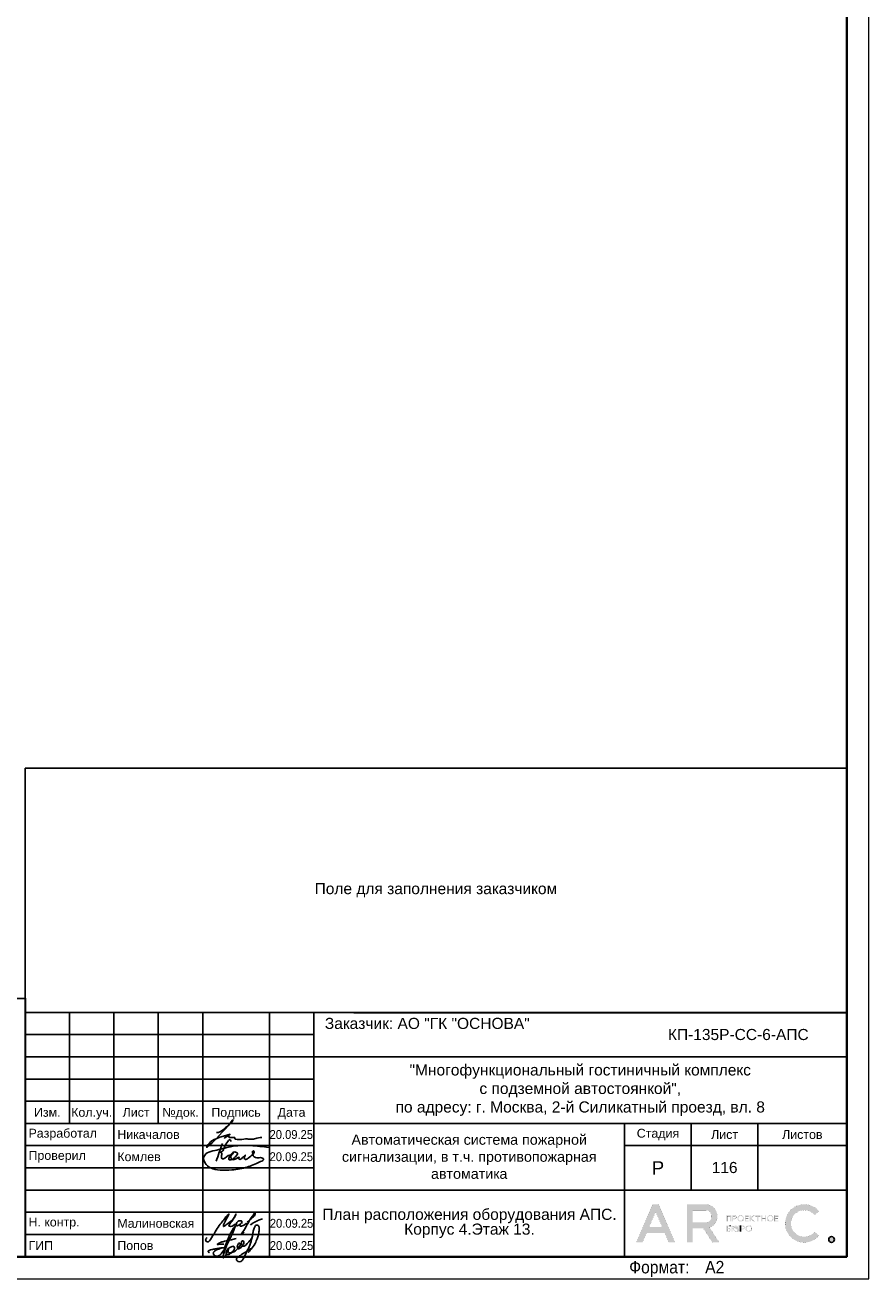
# Model space of a CAD drawing. Header units: millimetres. Extents: x -816133 to 919604, y 87941 to 147341.
# Tile 250 of 256: x 174067 to 193067, y 87941 to 116165. Entities that reach past the tile are written whole.
import ezdxf
from ezdxf.enums import TextEntityAlignment as Align

# ---------------------------------------------------------------- set-up
doc = ezdxf.new("R2010")
doc.units = ezdxf.units.MM
doc.layers.get('Defpoints').update_dxf_attribs({"color": 252})
for name, color, linetype, lineweight in [('DB CP Оформление', 7, 'Continuous', 25), ('Охрана входов', 252, 'Continuous', 30), ('Рамка', 7, 'Continuous', 18)]:
    doc.layers.add(name, color=color, linetype=linetype, lineweight=lineweight)
doc.layers.add('DB CP Подписи', color=7, linetype='Continuous', lineweight=25, true_color=0x0a45f5)
doc.layers.add('Автоматика', color=1, linetype='Continuous')
doc.layers.add('формат', color=250, linetype='Continuous')
doc.styles.add('Arial', font='arial.ttf', dxfattribs={"width": 0.9, "height": 699.9999999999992})
doc.styles.add('CP.Text', font='arial.ttf')
doc.styles.add('CP.Text дата', font='arial.ttf', dxfattribs={"width": 0.9})

# ---------------------------------------------------------------- blocks, each defined once
blk = doc.blocks.new('*U1162')
at = {"color": 0, "lineweight": 0}
blk.add_lwpolyline([(-841, 3.464264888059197e-14), (6.661338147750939e-14, 6.661338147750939e-14), (-1.377945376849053e-14, 594.0000000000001), (-841.0000000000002, 594.0000000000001)], close=True, dxfattribs=at)
at = {"lineweight": 40}
blk.add_lwpolyline([(-821, 5.000000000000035), (-4.999999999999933, 5.000000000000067), (-5.000000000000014, 589.0000000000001), (-821.0000000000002, 589.0000000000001)], close=True, dxfattribs=at)
at = {"style": 'Arial', "width": 0.9}
blk.add_text('Формат:', height=2.8, dxfattribs=at).set_placement((-53.97311837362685, 1.250000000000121))
at = {"style": 'Arial', "width": 0.9, "flags": 8}
blk.add_attdef('FORMAT', (-36.87188609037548, 1.257088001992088), '', height=2.8, dxfattribs=at)
blk = doc.blocks.new('Попов')
at = {"layer": 'DB CP Подписи', "color": 160, "true_color": 0x0a45f5}
for points in [[(7.394956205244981, 7.032094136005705), (4.284556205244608, 0.8400941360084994), (3.982156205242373, 0.4944941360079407), (3.665356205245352, 0.2583778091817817), (3.190156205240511, 0.09837780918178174), (2.801356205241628, 0.2064941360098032), (2.509696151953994, 0.451294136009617), (2.383756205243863, 0.7680941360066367), (2.429696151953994, 0.9984941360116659), (2.62855620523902, 1.243294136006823), (3.319756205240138, 1.603294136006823), (3.895756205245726, 1.848094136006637), (4.370956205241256, 1.992094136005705), (4.918156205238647, 1.992094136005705)], [(5.979696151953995, 4.069175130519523), (4.859696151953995, -0.1216221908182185), (5.311356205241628, 0.624094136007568), (5.311356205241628, 0.8688941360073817), (5.624396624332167, 1.697142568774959), (6.247356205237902, 2.150494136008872), (6.650556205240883, 2.323294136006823), (6.909756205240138, 2.323294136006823), (7.125756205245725, 2.150494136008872), (7.125756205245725, 1.747294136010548), (6.82335620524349, 1.243294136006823), (6.333756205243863, 0.7968941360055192), (5.714556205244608, 0.5088941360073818), (5.412156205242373, 0.5952941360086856), (5.49855620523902, 1.286494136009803), (5.817585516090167, 1.879286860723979), (5.714556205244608, 1.286494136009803), (5.829756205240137, 0.9552941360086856), (6.146556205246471, 0.8832941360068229), (6.794556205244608, 1.012894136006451), (7.528956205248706, 1.459294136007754), (8.119356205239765, 2.064094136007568), (8.407356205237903, 2.510494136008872), (8.407356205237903, 2.899294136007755), (8.320956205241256, 3.028894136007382), (8.090556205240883, 2.956894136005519), (7.816956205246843, 2.366494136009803), (7.816956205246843, 1.963294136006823), (7.989756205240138, 1.776094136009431), (8.364156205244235, 1.891294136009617), (8.82495620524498, 2.323294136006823), (9.055356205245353, 2.697694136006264), (9.271356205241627, 3.302494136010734), (9.012156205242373, 3.561694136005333), (8.882556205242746, 3.561694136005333), (8.709696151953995, 3.3600941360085), (8.709696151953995, 2.978377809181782), (9.039696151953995, 2.408377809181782), (10.349696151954, 3.378377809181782), (11.11969615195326, 4.410259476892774), (11.27818451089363, 5.133235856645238), (11.35539592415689, 5.654323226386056), (11.38831620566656, 5.819447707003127), (11.35539592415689, 5.654323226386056)], [(7.394956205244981, 7.032094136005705), (6.962956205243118, 6.427294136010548), (4.918156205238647, 1.992094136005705)], [(8.094156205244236, 0.03369413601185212), (8.828556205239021, 0.5520941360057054), (9.980556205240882, 1.272094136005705), (10.85895620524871, 1.761694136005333), (10.41255620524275, 1.084894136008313), (11.57895620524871, 2.611294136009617), (12.16935620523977, 3.84969413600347), (12.471756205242, 4.713694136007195), (12.629696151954, 5.419294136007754), (12.689696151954, 6.2400941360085), (12.54375620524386, 6.945694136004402), (12.34215620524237, 7.075294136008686), (12.03975620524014, 7.075294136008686), (11.64969615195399, 6.6000941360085), (11.379696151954, 5.779294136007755), (11.21895620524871, 4.728094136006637), (10.72935620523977, 3.014494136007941), (9.418956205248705, 0.0336941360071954)], [(3.521356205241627, 2.971294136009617), (3.294445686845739, 2.859738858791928), (4.789696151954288, 2.859738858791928)], [(3.521356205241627, 2.971294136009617), (4.126156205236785, 3.244894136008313), (4.932556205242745, 3.475294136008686), (6.444556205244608, 3.835294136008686), (7.495756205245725, 4.080094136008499)], [(1.534156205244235, 0.8688941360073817), (1.303756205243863, 1.041694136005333), (1.217356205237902, 1.214494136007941), (1.447756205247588, 1.416094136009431), (2.038156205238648, 1.603294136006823), (2.815756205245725, 1.761694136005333), (3.506956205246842, 1.876894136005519), (4.357209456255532, 1.989153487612), (4.918156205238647, 1.992094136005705)]]:
    blk.add_spline(points, degree=3, dxfattribs=at)
at = {"layer": 'DB CP Подписи'}
blk.add_spline([(8.094156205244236, 0.03369413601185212), (7.791756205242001, -0.2544480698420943), (7.618956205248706, -0.4847058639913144), (7.618956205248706, -0.8015058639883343), (7.950156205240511, -1.060705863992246), (8.569356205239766, -1.060705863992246), (8.943756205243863, -0.7583058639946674), (9.116556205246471, -0.4991058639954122), (9.418956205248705, 0.0336941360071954)], degree=3, dxfattribs=at)
blk = doc.blocks.new('A$Cf51998ab')
at = {"layer": 'DB CP Подписи'}
for points in [[(2.024743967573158, 7.175397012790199), (0.02474396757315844, 3.175397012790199), (2.524743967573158, 0.1753970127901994), (9.524743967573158, 6.675397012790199), (17.02474396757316, 19.1753970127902), (23.52474396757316, 28.6753970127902), (29.02474396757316, 35.6753970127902), (35.52474396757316, 43.6753970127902), (36.52474396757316, 44.6753970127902), (30.02474396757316, 30.6753970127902), (28.52474396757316, 26.1753970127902), (28.52474396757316, 25.1753970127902), (31.52474396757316, 26.6753970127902), (36.02474396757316, 30.1753970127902), (43.52474396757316, 36.1753970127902), (45.52474396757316, 39.1753970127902), (47.52474396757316, 42.6753970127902), (47.52474396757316, 43.1753970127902), (48.02474396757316, 44.1753970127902), (40.52474396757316, 31.1753970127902), (37.52474396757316, 25.6753970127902), (40.52474396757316, 25.1753970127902), (47.02474396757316, 28.6753970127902), (47.52474396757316, 29.1753970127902)], [(66.52474396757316, 31.6753970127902), (75.02474396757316, 39.1753970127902), (79.02474396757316, 43.6753970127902), (79.52474396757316, 46.6753970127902), (75.02474396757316, 41.6753970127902), (69.02474396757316, 32.6753970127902), (61.02474396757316, 18.6753970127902), (57.02474396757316, 11.6753970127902), (61.52474396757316, 15.6753970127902)], [(57.52474396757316, 34.1753970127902), (54.52474396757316, 34.1753970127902), (50.02474396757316, 31.1753970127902), (49.52474396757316, 26.1753970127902), (54.02474396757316, 27.6753970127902), (56.02474396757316, 29.1753970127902), (58.02474396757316, 33.1753970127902), (57.52474396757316, 34.1753970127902)], [(59.02474396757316, 30.6753970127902), (55.49455854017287, 28.71229258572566), (55.52474396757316, 25.6753970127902), (57.52474396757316, 25.6753970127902), (62.02474396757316, 27.6753970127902), (65.02474396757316, 29.6753970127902), (65.52474396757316, 30.1753970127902)], [(71.80259313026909, 27.23596012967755), (75.18207571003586, 30.02247973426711), (81.43411698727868, 33.40007838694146), (87.77064376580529, 36.27103771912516), (91.06563812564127, 37.45319772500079)]]:
    blk.add_spline(points, degree=3, dxfattribs=at)
blk = doc.blocks.new('Лого')
at = {"layer": 'DB CP Оформление'}
h = blk.add_hatch(color=0, dxfattribs=at)
edge = h.paths.add_edge_path()
edge.add_line((-3.149615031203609, 491.8564630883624), (-2.145539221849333, 491.0307320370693))
edge.add_arc((-5.466713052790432, 493.7619962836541), 4.300000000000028, 39.43316774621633, 320.5668322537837, ccw=False)
edge.add_line((-2.145539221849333, 496.4932605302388), (-3.149615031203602, 495.6675294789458))
edge.add_arc((-5.466713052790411, 493.7619962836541), 3.000000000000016, 39.43316774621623, 320.5668322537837)
edge = h.paths.add_edge_path()
edge.add_arc((0.7039796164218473, 490.1453402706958), 0.65, 0, 360)
h.paths.add_polyline_path([(-38.91856638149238, 496.3972109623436), (-37.43639440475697, 492.9290438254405), (-40.40073835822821, 492.9290438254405)], flags=16)
edge = h.paths.add_edge_path(flags=16)
edge.add_line((-30.56831019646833, 493.9825875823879), (-27.63778042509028, 493.9825875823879))
edge.add_arc((-27.63778042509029, 495.2825875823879), 1.299999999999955, 270.0000000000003, 360.0000000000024)
edge.add_line((-26.33778042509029, 495.2825875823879), (-26.33778042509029, 495.4512324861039))
edge.add_arc((-27.63778042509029, 495.4512324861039), 1.300000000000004, 359.9999999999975, 449.9999999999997)
edge.add_line((-27.63778042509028, 496.7512324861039), (-30.56831019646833, 496.7512324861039))
edge.add_line((-30.56831019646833, 496.7512324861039), (-30.56831019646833, 493.9825875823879))
h.paths.add_polyline_path([(-35.9689509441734, 489.4953402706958), (-36.88082038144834, 491.6290438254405), (-40.956312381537, 491.6290438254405), (-41.8681818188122, 489.4953402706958), (-43.28192242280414, 489.4953402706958), (-39.6254366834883, 498.0512324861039), (-38.21169607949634, 498.0512324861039), (-34.55521034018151, 489.4953402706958)])
edge = h.paths.add_edge_path()
edge.add_line((-30.56831019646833, 489.4953402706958), (-31.86831019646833, 489.4953402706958))
edge.add_line((-31.86831019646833, 489.4953402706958), (-31.86831019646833, 498.0512324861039))
edge.add_line((-31.86831019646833, 498.0512324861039), (-27.63778042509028, 498.0512324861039))
edge.add_arc((-27.63778042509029, 495.4512324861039), 2.600000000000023, 0, 89.99999999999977, ccw=False)
edge.add_line((-25.03778042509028, 495.4512324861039), (-25.03778042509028, 495.2825875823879))
edge.add_arc((-27.63778042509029, 495.2825875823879), 2.600000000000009, -70.23716168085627, 0, ccw=False)
edge.add_line((-26.75864866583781, 492.8357268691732), (-24.6131234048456, 489.4953402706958))
edge.add_line((-24.6131234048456, 489.4953402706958), (-26.15818166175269, 489.4953402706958))
edge.add_line((-26.15818166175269, 489.4953402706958), (-28.20534579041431, 492.6825875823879))
edge.add_line((-28.20534579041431, 492.6825875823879), (-30.56831019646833, 492.6825875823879))
edge.add_line((-30.56831019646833, 492.6825875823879), (-30.56831019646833, 489.4953402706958))
edge = h.paths.add_edge_path(flags=16)
edge.add_line((-21.27053753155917, 492.6928723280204), (-21.27053753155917, 492.5228723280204))
edge.add_arc((-20.82053753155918, 492.5228723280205), 0.4499999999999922, 180.0000000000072, 270.0000000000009)
edge.add_line((-20.82053753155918, 492.0728723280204), (-20.69150461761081, 492.0728723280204))
edge.add_arc((-20.6915046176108, 492.5228723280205), 0.4500000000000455, 269.9999999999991, 359.9999999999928)
edge.add_line((-20.24150461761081, 492.5228723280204), (-20.24150461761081, 492.6928723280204))
edge.add_arc((-20.69150461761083, 492.6928723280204), 0.4500000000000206, 0, 89.99999999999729)
edge.add_line((-20.69150461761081, 493.1428723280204), (-20.82053753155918, 493.1428723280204))
edge.add_arc((-20.82053753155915, 492.6928723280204), 0.4500000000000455, 90.00000000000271, 180)
edge = h.paths.add_edge_path(flags=17)
edge.add_line((-21.62964566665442, 491.9228723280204), (-21.62964566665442, 492.5328723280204))
edge.add_line((-21.62964566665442, 492.5328723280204), (-21.45053753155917, 492.5328723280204))
edge.add_line((-21.45053753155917, 492.5328723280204), (-21.45053753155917, 492.5228723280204))
edge.add_arc((-20.85053753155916, 492.5228723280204), 0.6000000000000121, 180, 269.999999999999)
edge.add_line((-20.85053753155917, 491.9228723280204), (-20.66150461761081, 491.9228723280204))
edge.add_arc((-20.66150461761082, 492.5228723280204), 0.6000000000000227, 270.000000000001, 360)
edge.add_line((-20.06150461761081, 492.5228723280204), (-20.06150461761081, 492.6928723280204))
edge.add_arc((-20.66150461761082, 492.6928723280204), 0.6000000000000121, 0, 89.99999999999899)
edge.add_line((-20.66150461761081, 493.2928723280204), (-20.85053753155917, 493.2928723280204))
edge.add_arc((-20.85053753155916, 492.6928723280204), 0.6000000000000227, 90.00000000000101, 180)
edge.add_line((-21.45053753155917, 492.6928723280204), (-21.45053753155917, 492.6828723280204))
edge.add_line((-21.45053753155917, 492.6828723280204), (-21.62964566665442, 492.6828723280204))
edge.add_line((-21.62964566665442, 492.6828723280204), (-21.62964566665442, 493.2928723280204))
edge.add_line((-21.62964566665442, 493.2928723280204), (-21.80964566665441, 493.2928723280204))
edge.add_line((-21.80964566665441, 493.2928723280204), (-21.80964566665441, 491.9228723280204))
edge.add_line((-21.80964566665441, 491.9228723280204), (-21.62964566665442, 491.9228723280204))
edge = h.paths.add_edge_path(flags=16)
edge.add_line((-18.44160413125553, 492.6928723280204), (-18.44160413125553, 492.5228723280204))
edge.add_arc((-17.99160413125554, 492.5228723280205), 0.4499999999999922, 180.0000000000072, 270.0000000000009)
edge.add_line((-17.99160413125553, 492.0728723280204), (-17.86257121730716, 492.0728723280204))
edge.add_arc((-17.86257121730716, 492.5228723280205), 0.4500000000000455, 269.9999999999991, 359.9999999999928)
edge.add_line((-17.41257121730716, 492.5228723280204), (-17.41257121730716, 492.6928723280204))
edge.add_arc((-17.86257121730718, 492.6928723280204), 0.4500000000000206, 0, 89.99999999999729)
edge.add_line((-17.86257121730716, 493.1428723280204), (-17.99160413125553, 493.1428723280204))
edge.add_arc((-17.99160413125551, 492.6928723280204), 0.4500000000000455, 90.00000000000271, 180)
edge = h.paths.add_edge_path()
edge.add_line((-18.62160413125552, 492.6928723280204), (-18.62160413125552, 492.5228723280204))
edge.add_arc((-18.02160413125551, 492.5228723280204), 0.6000000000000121, 180, 269.999999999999)
edge.add_line((-18.02160413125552, 491.9228723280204), (-17.83257121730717, 491.9228723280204))
edge.add_arc((-17.83257121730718, 492.5228723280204), 0.6000000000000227, 270.000000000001, 360)
edge.add_line((-17.23257121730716, 492.5228723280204), (-17.23257121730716, 492.6928723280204))
edge.add_arc((-17.83257121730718, 492.6928723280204), 0.6000000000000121, 0, 89.99999999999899)
edge.add_line((-17.83257121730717, 493.2928723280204), (-18.02160413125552, 493.2928723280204))
edge.add_arc((-18.02160413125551, 492.6928723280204), 0.6000000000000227, 90.00000000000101, 180)
edge = h.paths.add_edge_path(flags=16)
edge.add_line((-13.61226025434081, 494.9777851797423), (-13.61226025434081, 494.8077851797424))
edge.add_arc((-13.16226025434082, 494.8077851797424), 0.4499999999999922, 180.0000000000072, 270.0000000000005)
edge.add_line((-13.16226025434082, 494.3577851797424), (-13.03322734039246, 494.3577851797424))
edge.add_arc((-13.03322734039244, 494.8077851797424), 0.4500000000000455, 269.9999999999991, 359.9999999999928)
edge.add_line((-12.58322734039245, 494.8077851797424), (-12.58322734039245, 494.9777851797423))
edge.add_arc((-13.03322734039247, 494.9777851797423), 0.4500000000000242, 0, 89.99999999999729)
edge.add_line((-13.03322734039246, 495.4277851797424), (-13.16226025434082, 495.4277851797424))
edge.add_arc((-13.16226025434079, 494.9777851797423), 0.4500000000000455, 90.00000000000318, 180)
edge = h.paths.add_edge_path()
edge.add_line((-13.79226025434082, 494.9777851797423), (-13.79226025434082, 494.8077851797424))
edge.add_arc((-13.19226025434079, 494.8077851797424), 0.6000000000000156, 180, 269.9999999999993)
edge.add_line((-13.19226025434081, 494.2077851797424), (-13.00322734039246, 494.2077851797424))
edge.add_arc((-13.00322734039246, 494.8077851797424), 0.6000000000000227, 270.000000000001, 360)
edge.add_line((-12.40322734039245, 494.8077851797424), (-12.40322734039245, 494.9777851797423))
edge.add_arc((-13.00322734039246, 494.9777851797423), 0.6000000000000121, 0, 89.99999999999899)
edge.add_line((-13.00322734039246, 495.5777851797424), (-13.19226025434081, 495.5777851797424))
edge.add_arc((-13.19226025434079, 494.9777851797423), 0.6000000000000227, 90.00000000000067, 180)
edge = h.paths.add_edge_path(flags=16)
edge.add_line((-20.28705089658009, 494.9777851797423), (-20.28705089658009, 494.8077851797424))
edge.add_arc((-19.8370508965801, 494.8077851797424), 0.4499999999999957, 180.0000000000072, 270.0000000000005)
edge.add_line((-19.83705089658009, 494.3577851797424), (-19.70801798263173, 494.3577851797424))
edge.add_arc((-19.70801798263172, 494.8077851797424), 0.4500000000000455, 269.9999999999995, 359.9999999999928)
edge.add_line((-19.25801798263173, 494.8077851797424), (-19.25801798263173, 494.9777851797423))
edge.add_arc((-19.70801798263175, 494.9777851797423), 0.4500000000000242, 0, 89.99999999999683)
edge.add_line((-19.70801798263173, 495.4277851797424), (-19.83705089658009, 495.4277851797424))
edge.add_arc((-19.83705089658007, 494.9777851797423), 0.4500000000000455, 90.00000000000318, 180)
edge = h.paths.add_edge_path()
edge.add_line((-20.46705089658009, 494.9777851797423), (-20.46705089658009, 494.8077851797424))
edge.add_arc((-19.86705089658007, 494.8077851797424), 0.6000000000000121, 180, 269.999999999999)
edge.add_line((-19.86705089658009, 494.2077851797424), (-19.67801798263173, 494.2077851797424))
edge.add_arc((-19.67801798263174, 494.8077851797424), 0.6000000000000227, 270.000000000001, 360)
edge.add_line((-19.07801798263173, 494.8077851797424), (-19.07801798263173, 494.9777851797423))
edge.add_arc((-19.67801798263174, 494.9777851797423), 0.6000000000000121, 0, 89.99999999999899)
edge.add_line((-19.67801798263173, 495.5777851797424), (-19.86705089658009, 495.5777851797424))
edge.add_arc((-19.86705089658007, 494.9777851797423), 0.6000000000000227, 90.00000000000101, 180)
edge = h.paths.add_edge_path(flags=16)
edge.add_arc((-19.22667760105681, 492.7878723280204), 0.1800000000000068, 270.0000000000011, 360)
edge.add_line((-19.04667760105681, 492.7878723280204), (-19.0466776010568, 492.9328723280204))
edge.add_arc((-19.22667760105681, 492.9328723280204), 0.1800000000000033, 0, 89.99999999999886)
edge.add_line((-19.2266776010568, 493.1128723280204), (-19.63443714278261, 493.1128723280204))
edge.add_line((-19.63443714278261, 493.1128723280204), (-19.6344371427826, 492.6078723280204))
edge.add_line((-19.6344371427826, 492.6078723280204), (-19.22667760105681, 492.6078723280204))
edge = h.paths.add_edge_path()
edge.add_line((-19.63443714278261, 491.9228723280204), (-19.81443714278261, 491.9228723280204))
edge.add_line((-19.81443714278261, 491.9228723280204), (-19.81443714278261, 493.2928723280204))
edge.add_line((-19.81443714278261, 493.2928723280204), (-19.2266776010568, 493.2928723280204))
edge.add_arc((-19.2266776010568, 492.9328723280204), 0.3600000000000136, 0, 89.99999999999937, ccw=False)
edge.add_line((-18.8666776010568, 492.9328723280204), (-18.86667760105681, 492.7878723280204))
edge.add_arc((-19.22667760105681, 492.7878723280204), 0.3600000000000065, -89.99999999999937, 0, ccw=False)
edge.add_line((-19.22667760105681, 492.4278723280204), (-19.63443714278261, 492.4278723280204))
edge.add_line((-19.63443714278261, 492.4278723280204), (-19.63443714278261, 491.9228723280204))
edge = h.paths.add_edge_path(flags=16)
edge.add_line((-22.41432519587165, 492.0728723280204), (-22.81592550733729, 492.0728723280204))
edge.add_line((-22.81592550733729, 492.0728723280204), (-22.81592550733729, 492.5700955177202))
edge.add_line((-22.81592550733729, 492.5700955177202), (-22.41432519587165, 492.5700955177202))
edge.add_arc((-22.41432519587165, 492.3900955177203), 0.17999999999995, -1.807620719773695e-11, 89.99999999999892, ccw=False)
edge.add_line((-22.23432519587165, 492.3900955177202), (-22.23432519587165, 492.2528723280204))
edge.add_arc((-22.41432519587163, 492.2528723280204), 0.1799999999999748, -90.00000000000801, 0, ccw=False)
h.paths.add_polyline_path([(-16.95626591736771, 495.5777851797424), (-17.51223811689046, 494.9677851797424), (-17.55459530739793, 494.9677851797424), (-17.55459530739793, 495.5777851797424), (-17.73459530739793, 495.5777851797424), (-17.73459530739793, 494.2077851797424), (-17.55459530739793, 494.2077851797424), (-17.55459530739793, 494.8177851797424), (-17.47826675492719, 494.8177851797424), (-16.92229455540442, 494.2077851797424), (-16.67874821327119, 494.2077851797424), (-17.32006333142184, 494.9114214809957), (-16.71271957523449, 495.5777851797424)])
edge = h.paths.add_edge_path()
edge.add_line((-22.10894538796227, 493.1128723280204), (-22.8159255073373, 493.1128723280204))
edge.add_line((-22.8159255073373, 493.1128723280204), (-22.81592550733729, 492.7200955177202))
edge.add_line((-22.81592550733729, 492.7200955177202), (-22.41432519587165, 492.7200955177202))
edge.add_arc((-22.41432519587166, 492.3600955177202), 0.3600000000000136, 0, 89.99999999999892, ccw=False)
edge.add_line((-22.05432519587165, 492.3600955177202), (-22.05432519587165, 492.2828723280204))
edge.add_arc((-22.41432519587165, 492.2828723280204), 0.3600000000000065, -89.99999999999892, 0, ccw=False)
edge.add_line((-22.41432519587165, 491.9228723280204), (-23.01592550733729, 491.9228723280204))
edge.add_line((-23.01592550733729, 491.9228723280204), (-23.01592550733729, 493.2928723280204))
edge.add_line((-23.01592550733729, 493.2928723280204), (-22.10894538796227, 493.2928723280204))
edge.add_line((-22.10894538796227, 493.2928723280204), (-22.10894538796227, 493.1128723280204))
h.paths.add_polyline_path([(-15.99401623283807, 495.3977851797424), (-16.45775531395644, 495.3977851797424), (-16.45775531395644, 495.5777851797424), (-15.35027715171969, 495.5777851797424), (-15.35027715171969, 495.3977851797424), (-15.81401623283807, 495.3977851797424), (-15.81401623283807, 494.2077851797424), (-15.99401623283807, 494.2077851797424)])
h.paths.add_polyline_path([(-14.219327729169, 494.9827851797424), (-14.219327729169, 495.5777851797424), (-14.039327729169, 495.5777851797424), (-14.039327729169, 494.2077851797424), (-14.219327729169, 494.2077851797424), (-14.219327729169, 494.8027851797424), (-14.92320967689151, 494.8027851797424), (-14.92320967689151, 494.2077851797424), (-15.10320967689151, 494.2077851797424), (-15.10320967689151, 495.5777851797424), (-14.92320967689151, 495.5777851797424), (-14.92320967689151, 494.9827851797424)])
h.paths.add_polyline_path([(-11.97615986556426, 494.8027851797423), (-11.97615986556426, 494.3877851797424), (-11.30687213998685, 494.3877851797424), (-11.30687213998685, 494.2077851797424), (-12.15615986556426, 494.2077851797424), (-12.15615986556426, 495.5777851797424), (-11.30687213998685, 495.5777851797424), (-11.30687213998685, 495.3977851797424), (-11.97615986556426, 495.3977851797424), (-11.97615986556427, 494.9827851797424), (-11.34484040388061, 494.9827851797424), (-11.34484040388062, 494.8027851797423)])
edge = h.paths.add_edge_path(flags=16)
edge.add_arc((-21.07411837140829, 495.0727851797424), 0.1800000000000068, 270.0000000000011, 360)
edge.add_line((-20.89411837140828, 495.0727851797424), (-20.89411837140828, 495.2177851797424))
edge.add_arc((-21.07411837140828, 495.2177851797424), 0.1800000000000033, 0, 89.99999999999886)
edge.add_line((-21.07411837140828, 495.3977851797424), (-21.48187791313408, 495.3977851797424))
edge.add_line((-21.48187791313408, 495.3977851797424), (-21.48187791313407, 494.8927851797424))
edge.add_line((-21.48187791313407, 494.8927851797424), (-21.07411837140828, 494.8927851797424))
h.paths.add_polyline_path([(-22.81592550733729, 494.2077851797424), (-23.01592550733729, 494.2077851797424), (-23.01592550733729, 495.5777851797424), (-21.90894538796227, 495.5777851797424), (-21.90894538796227, 494.2077851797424), (-22.10894538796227, 494.2077851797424), (-22.10894538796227, 495.3977851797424), (-22.81592550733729, 495.3977851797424)])
h.paths.add_polyline_path([(-18.65095050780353, 494.8027851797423), (-18.65095050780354, 494.3877851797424), (-17.98166278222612, 494.3877851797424), (-17.98166278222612, 494.2077851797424), (-18.83095050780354, 494.2077851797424), (-18.83095050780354, 495.5777851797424), (-17.98166278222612, 495.5777851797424), (-17.98166278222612, 495.3977851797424), (-18.65095050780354, 495.3977851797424), (-18.65095050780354, 494.9827851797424), (-18.01963104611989, 494.9827851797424), (-18.01963104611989, 494.8027851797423)])
edge = h.paths.add_edge_path()
edge.add_line((-21.48187791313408, 494.2077851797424), (-21.66187791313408, 494.2077851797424))
edge.add_line((-21.66187791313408, 494.2077851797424), (-21.66187791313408, 495.5777851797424))
edge.add_line((-21.66187791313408, 495.5777851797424), (-21.07411837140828, 495.5777851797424))
edge.add_arc((-21.07411837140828, 495.2177851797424), 0.3600000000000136, 0, 89.99999999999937, ccw=False)
edge.add_line((-20.71411837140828, 495.2177851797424), (-20.71411837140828, 495.0727851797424))
edge.add_arc((-21.07411837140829, 495.0727851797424), 0.3600000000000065, -89.99999999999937, 0, ccw=False)
edge.add_line((-21.07411837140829, 494.7127851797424), (-21.48187791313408, 494.7127851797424))
edge.add_line((-21.48187791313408, 494.7127851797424), (-21.48187791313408, 494.2077851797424))
edge = h.paths.add_edge_path()
edge.add_line((-19.81443714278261, 493.2928723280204), (-19.81443714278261, 491.9228723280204))
edge.add_line((-22.10894538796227, 493.2928723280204), (-22.10894538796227, 493.1128723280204))
at = {"layer": 'DB CP Оформление', "color": 0}
for p, q in [((-22.10894538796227, 493.2928723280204), (-22.10894538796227, 493.1128723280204)), ((-19.81443714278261, 493.2928723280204), (-19.81443714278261, 491.9228723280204))]:
    blk.add_line(p, q, dxfattribs=at)
at = {"layer": 'DB CP Оформление', "color": 0, "const_width": 0.01}
for points in [[(-35.9689509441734, 489.4953402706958), (-36.88082038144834, 491.6290438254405), (-40.956312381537, 491.6290438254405), (-41.8681818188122, 489.4953402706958), (-43.28192242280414, 489.4953402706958), (-39.6254366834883, 498.0512324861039), (-38.21169607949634, 498.0512324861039), (-34.55521034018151, 489.4953402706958)], [(-38.91856638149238, 496.3972109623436), (-37.43639440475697, 492.9290438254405), (-40.40073835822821, 492.9290438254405)], [(-22.81592550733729, 494.2077851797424), (-23.01592550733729, 494.2077851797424), (-23.01592550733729, 495.5777851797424), (-21.90894538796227, 495.5777851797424), (-21.90894538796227, 494.2077851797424), (-22.10894538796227, 494.2077851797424), (-22.10894538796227, 495.3977851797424), (-22.81592550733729, 495.3977851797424)], [(-18.65095050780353, 494.8027851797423), (-18.65095050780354, 494.3877851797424), (-17.98166278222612, 494.3877851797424), (-17.98166278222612, 494.2077851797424), (-18.83095050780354, 494.2077851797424), (-18.83095050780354, 495.5777851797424), (-17.98166278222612, 495.5777851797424), (-17.98166278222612, 495.3977851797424), (-18.65095050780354, 495.3977851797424), (-18.65095050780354, 494.9827851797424), (-18.01963104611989, 494.9827851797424), (-18.01963104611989, 494.8027851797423)], [(-16.95626591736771, 495.5777851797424), (-17.51223811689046, 494.9677851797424), (-17.55459530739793, 494.9677851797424), (-17.55459530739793, 495.5777851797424), (-17.73459530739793, 495.5777851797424), (-17.73459530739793, 494.2077851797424), (-17.55459530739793, 494.2077851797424), (-17.55459530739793, 494.8177851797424), (-17.47826675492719, 494.8177851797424), (-16.92229455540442, 494.2077851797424), (-16.67874821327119, 494.2077851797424), (-17.32006333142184, 494.9114214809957), (-16.71271957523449, 495.5777851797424)], [(-15.99401623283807, 495.3977851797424), (-16.45775531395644, 495.3977851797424), (-16.45775531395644, 495.5777851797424), (-15.35027715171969, 495.5777851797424), (-15.35027715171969, 495.3977851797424), (-15.81401623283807, 495.3977851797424), (-15.81401623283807, 494.2077851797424), (-15.99401623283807, 494.2077851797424)], [(-14.219327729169, 494.9827851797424), (-14.219327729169, 495.5777851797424), (-14.039327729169, 495.5777851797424), (-14.039327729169, 494.2077851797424), (-14.219327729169, 494.2077851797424), (-14.219327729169, 494.8027851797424), (-14.92320967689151, 494.8027851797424), (-14.92320967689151, 494.2077851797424), (-15.10320967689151, 494.2077851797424), (-15.10320967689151, 495.5777851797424), (-14.92320967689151, 495.5777851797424), (-14.92320967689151, 494.9827851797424)], [(-11.97615986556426, 494.8027851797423), (-11.97615986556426, 494.3877851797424), (-11.30687213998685, 494.3877851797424), (-11.30687213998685, 494.2077851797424), (-12.15615986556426, 494.2077851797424), (-12.15615986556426, 495.5777851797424), (-11.30687213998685, 495.5777851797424), (-11.30687213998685, 495.3977851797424), (-11.97615986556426, 495.3977851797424), (-11.97615986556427, 494.9827851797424), (-11.34484040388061, 494.9827851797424), (-11.34484040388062, 494.8027851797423)]]:
    blk.add_lwpolyline(points, close=True, dxfattribs=at)
for points in [[(-30.56831019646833, 489.4953402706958), (-31.86831019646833, 489.4953402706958), (-31.86831019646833, 498.0512324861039), (-27.63778042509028, 498.0512324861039, -0.414213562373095), (-25.03778042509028, 495.4512324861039), (-25.03778042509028, 495.2825875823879, -0.316436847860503), (-26.75864866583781, 492.8357268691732), (-24.6131234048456, 489.4953402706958), (-26.15818166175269, 489.4953402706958), (-28.20534579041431, 492.6825875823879), (-30.56831019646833, 492.6825875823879)], [(-30.56831019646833, 493.9825875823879), (-27.63778042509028, 493.9825875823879, 0.414213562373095), (-26.33778042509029, 495.2825875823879), (-26.33778042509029, 495.4512324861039, 0.414213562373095), (-27.63778042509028, 496.7512324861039), (-30.56831019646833, 496.7512324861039)], [(-3.149615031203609, 491.8564630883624), (-2.145539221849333, 491.0307320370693, -2.790346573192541), (-2.145539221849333, 496.4932605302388), (-3.149615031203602, 495.6675294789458, 2.790346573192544)], [(-21.48187791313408, 494.2077851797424), (-21.66187791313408, 494.2077851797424), (-21.66187791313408, 495.5777851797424), (-21.07411837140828, 495.5777851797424, -0.4142135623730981), (-20.71411837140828, 495.2177851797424), (-20.71411837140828, 495.0727851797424, -0.4142135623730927), (-21.07411837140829, 494.7127851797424), (-21.48187791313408, 494.7127851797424)], [(-21.07411837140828, 494.8927851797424, 0.4142135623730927), (-20.89411837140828, 495.0727851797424), (-20.89411837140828, 495.2177851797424, 0.4142135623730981), (-21.07411837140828, 495.3977851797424), (-21.48187791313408, 495.3977851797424), (-21.48187791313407, 494.8927851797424)], [(-20.46705089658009, 494.9777851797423), (-20.46705089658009, 494.8077851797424, 0.414213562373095), (-19.86705089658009, 494.2077851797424), (-19.67801798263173, 494.2077851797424, 0.414213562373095), (-19.07801798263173, 494.8077851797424), (-19.07801798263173, 494.9777851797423, 0.414213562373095), (-19.67801798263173, 495.5777851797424), (-19.86705089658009, 495.5777851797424, 0.414213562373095)], [(-20.28705089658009, 494.9777851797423), (-20.28705089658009, 494.8077851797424, 0.414213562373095), (-19.83705089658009, 494.3577851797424), (-19.70801798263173, 494.3577851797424, 0.414213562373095), (-19.25801798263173, 494.8077851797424), (-19.25801798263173, 494.9777851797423, 0.414213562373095), (-19.70801798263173, 495.4277851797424), (-19.83705089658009, 495.4277851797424, 0.414213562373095)], [(-13.79226025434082, 494.9777851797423), (-13.79226025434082, 494.8077851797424, 0.414213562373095), (-13.19226025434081, 494.2077851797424), (-13.00322734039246, 494.2077851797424, 0.414213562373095), (-12.40322734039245, 494.8077851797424), (-12.40322734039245, 494.9777851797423, 0.414213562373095), (-13.00322734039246, 495.5777851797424), (-13.19226025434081, 495.5777851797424, 0.414213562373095)], [(-13.61226025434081, 494.9777851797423), (-13.61226025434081, 494.8077851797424, 0.414213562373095), (-13.16226025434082, 494.3577851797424), (-13.03322734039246, 494.3577851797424, 0.414213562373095), (-12.58322734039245, 494.8077851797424), (-12.58322734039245, 494.9777851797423, 0.414213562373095), (-13.03322734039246, 495.4277851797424), (-13.16226025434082, 495.4277851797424, 0.414213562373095)], [(-22.10894538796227, 493.1128723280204), (-22.8159255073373, 493.1128723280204), (-22.81592550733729, 492.7200955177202), (-22.41432519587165, 492.7200955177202, -0.4142135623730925), (-22.05432519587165, 492.3600955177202), (-22.05432519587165, 492.2828723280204, -0.4142135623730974), (-22.41432519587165, 491.9228723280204), (-23.01592550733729, 491.9228723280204), (-23.01592550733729, 493.2928723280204), (-22.10894538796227, 493.2928723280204)], [(-22.41432519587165, 492.0728723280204), (-22.81592550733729, 492.0728723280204), (-22.81592550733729, 492.5700955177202), (-22.41432519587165, 492.5700955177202, -0.4142135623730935), (-22.23432519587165, 492.3900955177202), (-22.23432519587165, 492.2528723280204, -0.4142135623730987)], [(-21.62964566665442, 491.9228723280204), (-21.62964566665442, 492.5328723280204), (-21.45053753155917, 492.5328723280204), (-21.45053753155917, 492.5228723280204, 0.414213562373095), (-20.85053753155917, 491.9228723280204), (-20.66150461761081, 491.9228723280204, 0.414213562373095), (-20.06150461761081, 492.5228723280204), (-20.06150461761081, 492.6928723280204, 0.414213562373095), (-20.66150461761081, 493.2928723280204), (-20.85053753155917, 493.2928723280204, 0.414213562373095), (-21.45053753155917, 492.6928723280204), (-21.45053753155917, 492.6828723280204), (-21.62964566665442, 492.6828723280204), (-21.62964566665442, 493.2928723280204), (-21.80964566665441, 493.2928723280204), (-21.80964566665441, 491.9228723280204)], [(-21.27053753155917, 492.6928723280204), (-21.27053753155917, 492.5228723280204, 0.414213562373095), (-20.82053753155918, 492.0728723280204), (-20.69150461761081, 492.0728723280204, 0.414213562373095), (-20.24150461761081, 492.5228723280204), (-20.24150461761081, 492.6928723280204, 0.414213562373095), (-20.69150461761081, 493.1428723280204), (-20.82053753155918, 493.1428723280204, 0.414213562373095)], [(-19.63443714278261, 491.9228723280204), (-19.81443714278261, 491.9228723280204), (-19.81443714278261, 493.2928723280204), (-19.2266776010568, 493.2928723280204, -0.4142135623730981), (-18.8666776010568, 492.9328723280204), (-18.86667760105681, 492.7878723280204, -0.4142135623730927), (-19.22667760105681, 492.4278723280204), (-19.63443714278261, 492.4278723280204)], [(-19.22667760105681, 492.6078723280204, 0.4142135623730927), (-19.04667760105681, 492.7878723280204), (-19.0466776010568, 492.9328723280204, 0.4142135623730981), (-19.2266776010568, 493.1128723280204), (-19.63443714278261, 493.1128723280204), (-19.6344371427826, 492.6078723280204)], [(-18.62160413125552, 492.6928723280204), (-18.62160413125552, 492.5228723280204, 0.414213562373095), (-18.02160413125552, 491.9228723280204), (-17.83257121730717, 491.9228723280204, 0.414213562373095), (-17.23257121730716, 492.5228723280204), (-17.23257121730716, 492.6928723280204, 0.414213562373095), (-17.83257121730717, 493.2928723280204), (-18.02160413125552, 493.2928723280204, 0.414213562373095)], [(-18.44160413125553, 492.6928723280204), (-18.44160413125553, 492.5228723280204, 0.414213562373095), (-17.99160413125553, 492.0728723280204), (-17.86257121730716, 492.0728723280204, 0.414213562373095), (-17.41257121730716, 492.5228723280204), (-17.41257121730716, 492.6928723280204, 0.414213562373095), (-17.86257121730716, 493.1428723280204), (-17.99160413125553, 493.1428723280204, 0.414213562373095)]]:
    blk.add_lwpolyline(points, format="xyb", close=True, dxfattribs=at)
at = {"layer": 'DB CP Оформление', "color": 0}
blk.add_circle((0.7039796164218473, 490.1453402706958), 0.65, dxfattribs=at)
at = {"layer": 'Defpoints', "color": 0}
blk.add_lwpolyline([(-45.89650028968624, 501.2732863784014), (4.103499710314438, 501.2732863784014), (4.103499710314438, 486.2732863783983), (-45.89650028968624, 486.2732863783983)], close=True, dxfattribs=at)
blk = doc.blocks.new('A$C5BE547C8')
at = {"layer": 'DB CP Подписи', "color": 160, "true_color": 0x0a45f5}
for points in [[(-36.17550682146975, 134.4371501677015), (61.71678818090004, 412.4869762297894)], [(12.77064067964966, 273.4620631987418), (54.9465189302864, 284.4855278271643), (94.154754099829, 355.2698806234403), (190.2780455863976, 461.4464249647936), (197.8667517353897, 439.9583000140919)], [(553.6754189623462, 292.4671654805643), (541.1363445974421, 294.8536106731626), (543.5881781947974, 221.3447915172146), (618.3679039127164, 188.8783703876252), (688.8570107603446, 181.5274854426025), (702.341915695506, 169.2760206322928), (655.1448083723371, 128.8461685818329), (445.8771119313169, 43.72502877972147), (210.5232081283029, -1.356840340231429), (25.1820216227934, -2.336883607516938), (-119.9528827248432, 30.00445333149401), (-207.229957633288, 105.4676031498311), (-226.8427679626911, 202.491644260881), (-177.8107121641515, 263.2541753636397), (-54.24994114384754, 301.4757719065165), (189.9297362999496, 360.2782164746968), (498.8316938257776, 377.9189649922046), (787.0024744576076, 349.3846527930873)], [(12.77064067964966, 273.4620631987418), (53.68175455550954, 259.2054039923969), (47.35787273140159, 207.3811667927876), (60.00563637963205, 173.2529950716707), (97.94904722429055, 183.3650324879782)], [(97.94904722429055, 183.3650324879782), (177.0679458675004, 224.8184770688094), (161.8986921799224, 163.5096667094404), (207.1457470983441, 161.4226177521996), (266.314922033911, 204.5548820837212), (296.9437179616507, 255.3396693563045), (253.785020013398, 280.3842265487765), (197.7158576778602, 243.8061435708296), (177.076149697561, 224.897245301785)], [(240.4512582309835, 278.160545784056), (216.6761126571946, 242.9138925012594), (193.0570860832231, 200.9501308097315), (214.3763311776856, 163.8837520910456), (260.4151262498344, 165.1061032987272), (324.2741268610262, 195.7046833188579), (317.2758679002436, 178.2197674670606), (323.3993369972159, 165.9803596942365), (371.5122399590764, 186.0879841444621), (421.3747226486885, 228.0517155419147), (401.2547955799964, 186.9622102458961), (414.3764636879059, 162.4833644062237), (464.2389463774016, 183.4652452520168), (539.4700353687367, 247.2851138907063), (556.5207641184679, 274.5734312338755), (553.6754189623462, 292.4671654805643)]]:
    blk.add_spline(points, degree=3, dxfattribs=at)
blk = doc.blocks.new('Никачалов')
blk.add_lwpolyline([(-307.2528087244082, -10.52482762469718), (-266.7209943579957, -10.52482762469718), (-217.2917009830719, 12.19796214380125), (-151.053767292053, 56.65713122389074), (-104.5903002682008, 97.1639252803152), (-42.3079472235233, 148.5397506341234), (-2.762450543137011, 181.1417946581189), (25.90605847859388, 213.7455219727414), (43.7010164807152, 235.4819012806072), (55.56432182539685, 255.2404097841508), (61.49597449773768, 269.0720390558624), (48.64291482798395, 267.0958515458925), (20.96416013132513, 227.5771512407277), (-26.48906123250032, 171.2625404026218), (-43.29770154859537, 147.551656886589), (-106.566372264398, 73.45304175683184), (-171.8145516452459, 1.330614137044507), (-320.1058683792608, -151.8054015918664), (-406.1148320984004, -241.7118334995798), (-487.1818974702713, -312.8461673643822), (-518.8162328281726, -343.4720238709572), (-528.703466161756, -345.4482113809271), (-526.7239574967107, -334.5808633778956), (-516.8401608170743, -316.7968590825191), (-494.0998678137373, -283.2067213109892), (-477.294664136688, -261.4703420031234), (-435.7730954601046, -217.0111729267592), (-400.1831794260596, -188.3598206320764), (-362.6171914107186, -168.6013121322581), (-318.1297963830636, -150.8173078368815), (-234.0969046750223, -118.213580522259), (-154.0195936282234, -90.55032198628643), (-5.728276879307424, -52.01971543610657), (-125.3510846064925, -134.0213973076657), (-130.2929829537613, -133.0333035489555), (-128.316910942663, -131.0571160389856), (-95.39726961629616, -111.8204287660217), (-59.85203000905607, -95.76348443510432), (-27.71938084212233, -87.49177623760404), (-25.77080201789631, -90.41229184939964), (-29.66795968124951, -102.5757764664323), (-30.15252690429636, -110.3610126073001), (-29.17995580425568, -115.7122051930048), (-24.3102270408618, -121.0650810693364), (-17.49535610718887, -123.4974413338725), (-8.24390245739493, -125.9314848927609), (2.468126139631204, -127.3909010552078), (14.15272583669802, -127.3909010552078), (101.7906602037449, -127.3909010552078), (105.0348549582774, -129.2711407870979), (104.8664592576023, -152.815378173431), (110.9218312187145, -158.3651994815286), (128.4246742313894, -163.9133375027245), (156.4780234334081, -166.202617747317), (264.0107071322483, -165.9518068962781), (307.6251938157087, -158.1497378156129), (346.3905716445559, -151.961947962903), (383.8122205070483, -151.961947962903), (403.5351374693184, -158.7119581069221), (436.9152894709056, -161.67118948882), (526.11689822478, -161.927050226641), (598.5373598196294, -138.5208429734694), (676.6111056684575, -125.8742528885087), (713.761259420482, -126.4129070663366)])
blk = doc.blocks.new('ауацуа')
at = {"layer": 'DB CP Оформление'}
for p, q in [((-901444.4389830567, -47611.55045884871), (-882944.4389830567, -47611.55045884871)), ((-901444.4389830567, -53111.55045884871), (-901444.4389830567, -47611.55045884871)), ((-900444.4389830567, -47611.55045884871), (-900444.4389830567, -50111.55045884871)), ((-899444.4389830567, -47611.55045884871), (-899444.4389830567, -53111.55045884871)), ((-898444.4389830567, -47611.55045884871), (-898444.4389830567, -50111.55045884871)), ((-897444.4389830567, -47611.55045884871), (-897444.4389830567, -53111.55045884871)), ((-895944.4389830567, -47611.55045884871), (-895944.4389830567, -53111.55045884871)), ((-894944.4389830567, -53111.55045884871), (-894944.4389830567, -47612.58197722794)), ((-901444.4389830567, -48111.55045884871), (-894944.4389830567, -48111.55045884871)), ((-901444.4389830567, -48611.55045884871), (-894944.4389830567, -48611.55045884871)), ((-894944.4389830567, -48611.55045884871), (-882944.4389830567, -48611.55045884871)), ((-901444.4389830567, -49111.55045884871), (-894944.4389830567, -49111.55045884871)), ((-901444.4389830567, -49611.55045884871), (-894944.4389830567, -49611.55045884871)), ((-901444.4389830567, -50111.55045884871), (-882944.4389830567, -50111.55045884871)), ((-887944.4389830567, -53111.55045884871), (-887944.4389830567, -50111.55045884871)), ((-887944.4389830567, -50111.55045884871), (-887944.4389830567, -53111.55045884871)), ((-886444.4389830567, -50111.55045884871), (-886444.4389830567, -51611.55045884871)), ((-884944.4389830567, -50111.55045884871), (-884944.4389830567, -51611.55045884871)), ((-901444.4389830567, -50611.55045884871), (-894944.4389830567, -50611.55045884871)), ((-887944.4389830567, -50611.55045884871), (-882944.4389830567, -50611.55045884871)), ((-901444.4389830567, -51111.55045884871), (-894944.4389830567, -51111.55045884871)), ((-901444.4389830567, -51611.55045884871), (-894944.4389830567, -51611.55045884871)), ((-894944.4389830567, -51611.55045884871), (-882944.4389830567, -51611.55045884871)), ((-901444.4389830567, -52111.55045884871), (-894944.4389830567, -52111.55045884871)), ((-901444.4389830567, -52611.55045884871), (-894944.4389830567, -52611.55045884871)), ((-901444.4389830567, -53111.55045884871), (-882944.4389830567, -53111.55045884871))]:
    blk.add_line(p, q, dxfattribs=at)
at = {"layer": 'DB CP Оформление', "ltscale": 100}
blk.add_line((-882944.4389830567, -53111.55045884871), (-882944.4389830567, -47611.55045884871), dxfattribs=at)
at = {"layer": 'DB CP Оформление'}
blk.add_lwpolyline([(-887944.4389830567, -51611.55045884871), (-882944.4389830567, -51611.55045884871), (-882944.4389830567, -53111.55045884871), (-887944.4389830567, -53111.55045884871)], close=True, dxfattribs=at)
at = {"layer": 'DB CP Оформление', "color": 0, "xscale": 100, "yscale": 100, "zscale": 100}
blk.add_blockref('Лого', (-883354.7889540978, -101738.8790966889), dxfattribs=at)
at = {"layer": 'DB CP Подписи'}
blk.add_blockref('Никачалов', (-896824.2117446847, -50303.85781468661), dxfattribs=at)
at = {"layer": 'DB CP Подписи', "color": 160, "true_color": 0x0a45f5, "xscale": 1.445624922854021, "yscale": 1.445624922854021, "zscale": 1.445624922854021}
blk.add_blockref('A$C5BE547C8', (-897091.0831624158, -51157.1531102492), dxfattribs=at)
at = {"layer": 'DB CP Подписи'}
for name, p, xscale, yscale, zscale in [('A$Cf51998ab', (-897379.3541802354, -52782.28930560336), 14.0625, 14.0625, 14.0625), ('Попов', (-897444.4389830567, -53111.55045884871), 100, 100, 100)]:
    blk.add_blockref(name, p, dxfattribs=dict(at, xscale=xscale, yscale=yscale, zscale=zscale))
at = {"layer": 'DB CP Оформление', "style": 'CP.Text'}
for s, p in [('Изм.', (-900944.4389830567, -49861.55045884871)), ('Кол.уч.', (-899944.4389830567, -49861.55045884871)), ('Лист', (-898944.4389830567, -49861.55045884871)), ('№док.', (-897944.4389830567, -49861.55045884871)), ('Подпись', (-896694.4389830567, -49861.55045884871)), ('Дата', (-895444.4389830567, -49861.55045884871))]:
    blk.add_text(s, height=200, dxfattribs=at).set_placement(p, align=Align.MIDDLE_CENTER)
at = {"layer": 'DB CP Оформление'}
for s, insert, char_height, width, attachment_point, style in [('\\pxi1,t1;Заказчик: АО "ГК "ОСНОВА"', (-894944.4389830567, -47861.55045884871), 250, 8500, 4, 'CP.Text'), ('КП-135Р-СС-6-АПС', (-886970.4668877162, -48111.55045884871), 250, 3500.000000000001, 4, 'CP.Text'), ('"Многофункциональный гостиничный комплекс ^Jс подземной автостоянкой", \\Pпо адресу: г. Москва, 2-й Силикатный проезд, вл. 8', (-888944.4389830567, -49361.55045884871), 250, 12000, 5, 'CP.Text'), (' Разработал', (-901444.4389830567, -50361.55045884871), 200, 1999.999999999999, 4, 'CP.Text'), (' Никачалов', (-899444.4389830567, -50361.55045884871), 200, 1999.999999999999, 4, 'CP.Text'), ('20.09.25', (-895450.4190462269, -50361.55045884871), 200, 1000, 5, 'CP.Text дата'), ('Стадия', (-887194.4389830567, -50361.55045884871), 200, 1499.999999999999, 5, 'CP.Text'), ('Лист', (-885694.4389830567, -50361.55045884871), 200, 1499.999999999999, 5, 'CP.Text'), ('Листов', (-883944.4389830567, -50361.55045884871), 200, 2000, 5, 'CP.Text'), ('\\pxl0.2375,r0.2375;Автоматическая система пожарной сигнализации, в т.ч. противопожарная автоматика', (-891444.4389830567, -50861.55045884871), 230, 6999.999999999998, 5, 'CP.Text'), (' Проверил', (-901444.4389830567, -50861.55045884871), 200, 1999.999999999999, 4, 'CP.Text'), (' Комлев', (-899444.4389830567, -50861.55045884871), 200, 1999.999999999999, 4, 'CP.Text'), ('20.09.25', (-895450.4190462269, -50861.55045884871), 200, 1000, 5, 'CP.Text дата'), ('Р', (-887194.4389830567, -51111.55045884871), 300, 1499.999999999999, 5, 'CP.Text'), (' Н. контр.', (-901444.4389830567, -52361.55045884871), 200, 1999.999999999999, 4, 'CP.Text'), (' Малиновская', (-899444.4389830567, -52361.55045884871), 200, 1999.999999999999, 4, 'CP.Text'), ('20.09.25', (-895444.4389830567, -52361.55045884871), 200, 1000, 5, 'CP.Text дата'), (' ГИП', (-901444.4389830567, -52861.55045884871), 200, 1999.999999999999, 4, 'CP.Text'), (' Попов', (-899444.4389830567, -52861.55045884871), 200, 1999.999999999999, 4, 'CP.Text'), ('20.09.25', (-895444.4389830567, -52861.55045884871), 200, 1000, 5, 'CP.Text дата')]:
    blk.add_mtext(s, dxfattribs=dict(at, insert=insert, char_height=char_height, width=width, attachment_point=attachment_point, style=style))

msp = doc.modelspace()

# ---------------------------------------------------------------- linework, layer by layer
at = {"layer": 'Defpoints', "color": 0, "lineweight": 18, "ltscale": 0.008333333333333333}
msp.add_line((181469.7231734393, 93933.32782162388), (192566.5335845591, 93933.32782162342), dxfattribs=at)
at = {"layer": 'Defpoints'}
for points in [[(174066.5335845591, 99441.01668652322), (192566.5335845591, 99441.01668652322), (192566.5335845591, 93941.0166865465), (174066.5335845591, 93941.0166865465)], [(174066.5335845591, 93941.0166865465), (192566.5335845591, 93941.0166865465), (192566.5335845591, 88441.01668656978), (174066.5335845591, 88441.01668656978)]]:
    msp.add_lwpolyline(points, close=True, dxfattribs=at)
at = {"layer": 'Defpoints', "color": 3, "lineweight": 30}
msp.add_lwpolyline([(165403.5335845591, 94252.01668656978), (174066.5335845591, 94263.01668656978), (174066.5335845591, 88441.01668656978), (165403.5335845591, 88430.01668656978)], close=True, dxfattribs=at)
at = {"layer": 'Охрана входов', "color": 0, "lineweight": 18, "ltscale": 0.008333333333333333}
msp.add_line((192566.5335845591, 95669.32713102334), (192566.5348117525, 93933.32782162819), dxfattribs=at)
at = {"layer": 'Рамка'}
for p in [(192566.5335845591, 93941.01668656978), (174066.5335845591, 88441.01668656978)]:
    msp.add_line(p, (192566.5335845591, 88441.01668656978), dxfattribs=at)

# ---------------------------------------------------------------- block references
msp.add_blockref('ауацуа', (1075510.972567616, 141552.5671454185))
at = {"layer": 'формат', "xscale": 100, "yscale": 100, "zscale": 100}
msp.add_blockref('*U1162', (193066.5335845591, 87941.01668656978), dxfattribs=at).add_auto_attribs({'FORMAT': 'А2'})

# ---------------------------------------------------------------- texts
at = {"layer": 'Defpoints', "insert": (183316.5335137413, 96691.01673469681), "char_height": 250, "width": 18500, "attachment_point": 5, "style": 'CP.Text'}
msp.add_mtext('\\pxl0.2375,r0.2375;Поле для заполнения заказчиком', dxfattribs=at)
at = {"layer": 'Автоматика', "color": 7, "insert": (184072.8162915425, 89191.01668656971), "char_height": 250, "width": 6999.999999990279, "attachment_point": 5, "line_spacing_factor": 0.8, "style": 'CP.Text'}
msp.add_mtext('\\pxqc;План расположения оборудования АПС.\\P\\pq*;Корпус 4.Этаж 13.', dxfattribs=at)
at = {"layer": 'Рамка', "style": 'CP.Text'}
msp.add_text('116', height=250, dxfattribs=at).set_placement((189817.1449707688, 90449.39046320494), align=Align.MIDDLE_CENTER)

doc.saveas('drawing.dxf')
